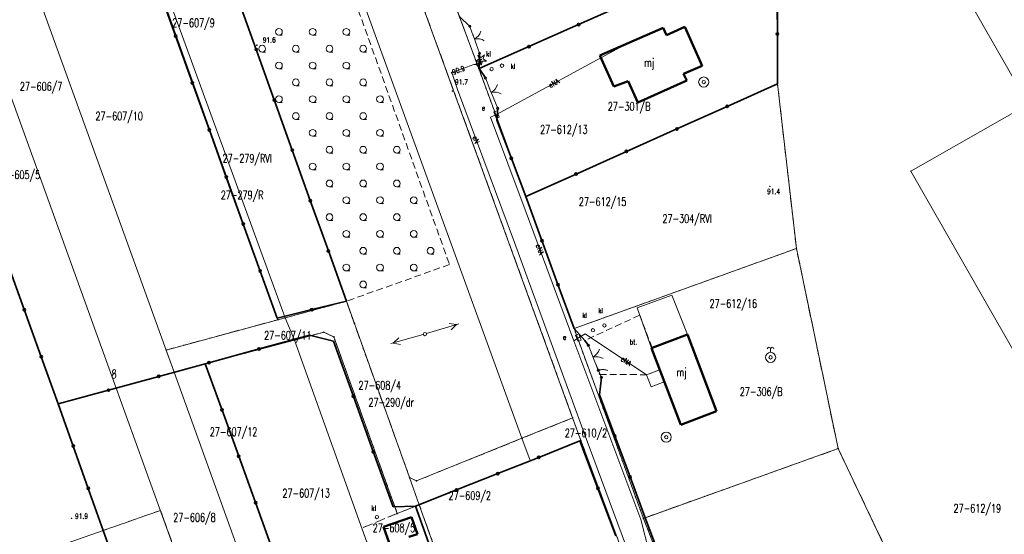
# Model space of a CAD drawing. Header units: metres. Extents: x 7542868 to 7543894, y 5828497 to 5830561.
# Tile 40 of 66: x 7543372 to 7543518, y 5830062 to 5830139. Entities that reach past the tile are written whole.
import ezdxf
from ezdxf.enums import TextEntityAlignment as Align

# ---------------------------------------------------------------- set-up
doc = ezdxf.new("R2010")
doc.units = ezdxf.units.M
for name, pattern in [('2_1', [0]), ('2_KTCR02', [1.5, 1, -0.5]), ('2_PTTL', [1.5, 1, -0.5]), ('3_1', [0]), ('3_EGBB01', [0]), ('3_EGBI17', [0]), ('4_1', [0]), ('4_SUPE_01', [0]), ('4_SUUS18_02', [0]), ('GDE', [0]), ('GUK', [2, 1.5, -0.5]), ('GUZ', [1, 0.5, -0.5])]:
    doc.linetypes.add(name, pattern=pattern)
doc.layers.get('0').update_dxf_attribs({"color": 250, "linetype": 'CONTINUOUS', "lineweight": 100})
for name, color, linetype, lineweight in [('Dzialki', 7, 'GDE', 18), ('EADTD_T_0', 7, 'CONTINUOUS', 25), ('EGBB_E_T_0', 7, 'CONTINUOUS', 25), ('EGBB_L_0', 7, '3_EGBB01', 50), ('EGBE_L_8', 7, '3_1', 18), ('Kontury', 3, 'GUK', 18), ('KTCR_E_T_1', 7, 'CONTINUOUS', 15), ('KTCR_L_1', 7, '2_KTCR02', 18), ('KTOK_L_1', 7, '2_1', 18), ('KTOK_L_3', 7, '2_1', 18), ('KTOK_L_4', 7, 'CONTINUOUS', 35), ('Numery_dzialek', 7, 'CONTINUOUS', 13), ('Numery_konturow', 3, 'CONTINUOUS', 13), ('Numery_uzytkow', 7, 'CONTINUOUS', 13), ('OBOP_T_0', 3, 'CONTINUOUS', 18), ('PTTL_L_4', 7, '2_PTTL', 18), ('Punkty', 7, 'CONTINUOUS', 18), ('RTPW_T_0', 7, 'CONTINUOUS', 15), ('SUPE_E_T_3', 1, 'CONTINUOUS', 15), ('SUPE_L_3', 1, '4_SUPE_01', 18), ('SUSM_T_3', 7, 'CONTINUOUS', 18), ('SUTE_T_0', 1, 'CONTINUOUS', 18), ('SUUE_E_T_2', 7, 'CONTINUOUS', 15), ('SUUE_L_3', 7, '4_1', 18), ('SUUE_T_3', 7, 'CONTINUOUS', 18), ('SUUK_E_T_3', 7, 'CONTINUOUS', 15), ('SUUK_T_2', 34, 'CONTINUOUS', 18), ('SUUK_T_4', 7, 'CONTINUOUS', 18), ('SUUW_T_1', 7, 'CONTINUOUS', 18), ('SUUW_T_2', 7, 'CONTINUOUS', 18), ('Uzytki', 7, 'GUZ', 18)]:
    doc.layers.add(name, color=color, linetype=linetype, lineweight=lineweight)
doc.styles.get("Standard").update_dxf_attribs({"font": 'Simplex.SHX', "width": 0.75})

# ---------------------------------------------------------------- blocks, each defined once
blk = doc.blocks.new('GRO')
at = {"linetype": 'CONTINUOUS'}
blk.add_circle((0, 0), 0.045, dxfattribs=at)
blk = doc.blocks.new('2_OBOP01_01')
at = {"linetype": 'CONTINUOUS'}
for p, q in [((-0.78225, -0.26495), (-0.3012, 0.09375)), ((-0.3012, 0.09375), (-0.4937, 0.6621)), ((-0.4937, 0.6621), (-0.0039, 0.31545)), ((-0.0039, 0.31545), (0.4771, 0.67415)), ((0.4771, 0.67415), (0.2988, 0.1012)), ((0.2988, 0.1012), (0.7886, -0.24545)), ((-0.18225, -0.2575), (-0.78225, -0.26495)), ((0.01025, -0.82585), (-0.18225, -0.2575)), ((0.1886, -0.2529), (0.01025, -0.82585)), ((0.7886, -0.24545), (0.1886, -0.2529))]:
    blk.add_line(p, q, dxfattribs=at)
blk.add_circle((0, 0), 0.045, dxfattribs=at)
blk = doc.blocks.new('2_PTTL05')
at = {"linetype": 'CONTINUOUS'}
blk.add_line((0, -0.5), (0.5, -0.5), dxfattribs=at)
blk.add_circle((0, 0), 0.5, dxfattribs=at)
blk = doc.blocks.new('2_RTPW01')
at = {"linetype": 'CONTINUOUS'}
blk.add_circle((0, 0), 0.045, dxfattribs=at)
blk = doc.blocks.new('4_SUSM04_01')
at = {"linetype": 'CONTINUOUS'}
blk.add_circle((0, 0), 0.25, dxfattribs=at)
blk = doc.blocks.new('4_SUPS01_03')
at = {"linetype": 'CONTINUOUS'}
blk.add_circle((0, 0), 0.0625, dxfattribs=at)
blk = doc.blocks.new('4_SUUS18_01')
at = {"linetype": 'CONTINUOUS'}
for p, q in [((0.5, 0.25), (-0.5, 0.25)), ((-0.5, 0.25), (-0.5, -0.25)), ((0.5, -0.25), (0.5, 0.25)), ((-0.5, -0.25), (0.5, -0.25))]:
    blk.add_line(p, q, dxfattribs=at)
blk = doc.blocks.new('4_SUUS22_01')
at = {"linetype": 'CONTINUOUS'}
blk.add_circle((0, 0), 0.25, dxfattribs=at)
blk = doc.blocks.new('4_SUUS15_05')
at = {"linetype": 'CONTINUOUS'}
blk.add_circle((0, 0), 0.25, dxfattribs=at)
blk = doc.blocks.new('4_SUUS13')
at = {"linetype": 'CONTINUOUS'}
for radius in [0.75, 0.25]:
    blk.add_circle((0, 0), radius, dxfattribs=at)
blk = doc.blocks.new('4_SUUS14')
at = {"linetype": 'CONTINUOUS'}
blk.add_line((0, 0.75), (0, 1.25), dxfattribs=at)
for radius in [0.75, 0.25]:
    blk.add_circle((0, 0), radius, dxfattribs=at)
for centre in [(-0.25, 1.25), (0.25, 1.25)]:
    blk.add_arc(centre, 0.25, 0, 180, dxfattribs=at)

msp = doc.modelspace()

# ---------------------------------------------------------------- linework, layer by layer
at = {"layer": 'Dzialki'}
for p, q in [((7543446.39, 5830076.67), (7543384.27, 5830247.62)), ((7543420.32, 5830097.02), (7543368.28, 5830242.53)), ((7543453.91, 5830079.7), (7543415.82, 5830184.43)), ((7543379.94, 5830178.71), (7543410.16, 5830094.27)), ((7543411.23, 5830094.55), (7543380.53, 5830178.89)), ((7543521.51, 5830126.26), (7543493.19, 5830175.97)), ((7543393.58, 5830089.78), (7543363.31, 5830173.54)), ((7543386.17, 5830084.13), (7543354.85, 5830170.79)), ((7543439.96, 5830131.56), (7543484.18, 5830151.21)), ((7543484.31, 5830129.3), (7543484.18, 5830151.21)), ((7543433.41, 5830149.34), (7543439.96, 5830131.56)), ((7543439.96, 5830131.56), (7543446.95, 5830112.56)), ((7543446.95, 5830112.56), (7543484.31, 5830129.3)), ((7543487.12, 5830104.86), (7543484.31, 5830129.3)), ((7543521.51, 5830126.26), (7543504.12, 5830116.35)), ((7543504.12, 5830116.35), (7543528.87, 5830072.91)), ((7543446.95, 5830112.56), (7543454.12, 5830092.96)), ((7543454.12, 5830092.96), (7543487.12, 5830104.86)), ((7543493.31, 5830075.14), (7543487.12, 5830104.86)), ((7543377.56, 5830081.78), (7543371.48, 5830098.7)), ((7543411.23, 5830094.55), (7543420.32, 5830097.02)), ((7543421.52, 5830093.71), (7543420.32, 5830097.02)), ((7543393.58, 5830089.78), (7543410.16, 5830094.27)), ((7543410.16, 5830094.27), (7543411.23, 5830094.55)), ((7543412.62, 5830091.26), (7543411.23, 5830094.55)), ((7543429.71, 5830070.83), (7543421.52, 5830093.71)), ((7543412.62, 5830091.26), (7543416.97, 5830092.42)), ((7543416.97, 5830092.42), (7543418.46, 5830091.72)), ((7543454.12, 5830092.96), (7543464.41, 5830064.78)), ((7543399.39, 5830087.74), (7543412.62, 5830091.26)), ((7543427.26, 5830050.37), (7543412.62, 5830091.26)), ((7543418.46, 5830091.72), (7543427.88, 5830065.51)), ((7543394.77, 5830086.48), (7543393.58, 5830089.78)), ((7543394.77, 5830086.48), (7543399.39, 5830087.74)), ((7543414.3, 5830046.52), (7543399.39, 5830087.74)), ((7543386.17, 5830084.13), (7543394.77, 5830086.48)), ((7543409.7, 5830045.16), (7543394.77, 5830086.48)), ((7543377.56, 5830081.78), (7543386.17, 5830084.13)), ((7543401.16, 5830042.62), (7543386.17, 5830084.13)), ((7543384.23, 5830062.97), (7543377.56, 5830081.78)), ((7543453.91, 5830079.7), (7543446.39, 5830076.67)), ((7543455.12, 5830076.36), (7543453.91, 5830079.7)), ((7543430.74, 5830070.36), (7543446.39, 5830076.67)), ((7543447.58, 5830073.35), (7543446.39, 5830076.67)), ((7543447.58, 5830073.35), (7543455.12, 5830076.36)), ((7543465.64, 5830048.19), (7543455.12, 5830076.36)), ((7543464.41, 5830064.78), (7543493.31, 5830075.14)), ((7543504.95, 5830050.71), (7543493.31, 5830075.14)), ((7543431.14, 5830066.81), (7543447.58, 5830073.35)), ((7543431.14, 5830066.81), (7543429.71, 5830070.83)), ((7543429.71, 5830070.83), (7543430.74, 5830070.36)), ((7543427.88, 5830065.51), (7543431.14, 5830066.81)), ((7543436.08, 5830052.99), (7543431.14, 5830066.81)), ((7543464.41, 5830064.78), (7543474.29, 5830039.64)), ((7543384.23, 5830062.97), (7543364.21, 5830056)), ((7543392.53, 5830040.04), (7543384.23, 5830062.97))]:
    msp.add_line(p, q, dxfattribs=at)
at = {"layer": 'EGBB_L_0', "linetype": '3_EGBB01'}
for p, q in [((7543457.96, 5830133.5), (7543467.36, 5830137.64)), ((7543467.36, 5830137.64), (7543467.84, 5830136.55)), ((7543467.84, 5830136.55), (7543470.58, 5830137.76)), ((7543470.58, 5830137.76), (7543473.12, 5830131.99)), ((7543460.03, 5830128.92), (7543457.96, 5830133.5)), ((7543473.12, 5830131.99), (7543470.38, 5830130.79)), ((7543470.87, 5830129.78), (7543463.56, 5830126.53)), ((7543470.38, 5830130.79), (7543470.87, 5830129.78)), ((7543462.16, 5830129.68), (7543460.03, 5830128.92)), ((7543463.56, 5830126.53), (7543462.16, 5830129.68)), ((7543465.72, 5830090.09), (7543470.95, 5830092.08)), ((7543470.95, 5830092.08), (7543475.27, 5830080.7)), ((7543465.62, 5830090.05), (7543465.72, 5830090.09)), ((7543469.94, 5830078.67), (7543465.62, 5830090.05)), ((7543475.27, 5830080.7), (7543469.94, 5830078.67)), ((7543425.82, 5830063.51), (7543429.99, 5830064.95)), ((7543429.99, 5830064.95), (7543430.88, 5830062.46)), ((7543427.55, 5830058.71), (7543425.82, 5830063.51)), ((7543430.88, 5830062.46), (7543429.59, 5830062.02))]:
    msp.add_line(p, q, dxfattribs=at)
at = {"layer": 'EGBE_L_8', "linetype": '3_EGBI17'}
for p, q in [((7543463.46, 5830096.06), (7543468.64, 5830097.94)), ((7543468.64, 5830097.94), (7543470.95, 5830092.08)), ((7543465.62, 5830090.05), (7543463.46, 5830096.06)), ((7543470.95, 5830092.08), (7543465.62, 5830090.05)), ((7543464.87, 5830086.11), (7543466.83, 5830086.85)), ((7543465.55, 5830084.33), (7543464.87, 5830086.11)), ((7543466.83, 5830086.85), (7543467.5, 5830085.07)), ((7543467.5, 5830085.07), (7543465.55, 5830084.33))]:
    msp.add_line(p, q, dxfattribs=at)
at = {"layer": 'Kontury'}
for p, q in [((7543415.82, 5830184.43), (7543453.91, 5830079.7)), ((7543484.18, 5830151.21), (7543439.96, 5830131.56)), ((7543484.31, 5830129.3), (7543484.18, 5830151.21)), ((7543439.96, 5830131.56), (7543433.41, 5830149.34)), ((7543446.95, 5830112.56), (7543484.31, 5830129.3)), ((7543487.12, 5830104.86), (7543484.31, 5830129.3)), ((7543454.12, 5830092.96), (7543446.95, 5830112.56)), ((7543487.12, 5830104.86), (7543454.12, 5830092.96)), ((7543493.31, 5830075.14), (7543487.12, 5830104.86)), ((7543377.56, 5830081.78), (7543371.48, 5830098.7)), ((7543420.32, 5830097.02), (7543411.23, 5830094.55)), ((7543429.71, 5830070.83), (7543420.32, 5830097.02)), ((7543410.16, 5830094.27), (7543393.58, 5830089.78)), ((7543411.23, 5830094.55), (7543410.16, 5830094.27)), ((7543412.62, 5830091.26), (7543416.97, 5830092.42)), ((7543416.97, 5830092.42), (7543418.46, 5830091.72)), ((7543399.39, 5830087.74), (7543412.62, 5830091.26)), ((7543418.46, 5830091.72), (7543427.88, 5830065.51)), ((7543393.58, 5830089.78), (7543394.77, 5830086.48)), ((7543394.77, 5830086.48), (7543399.39, 5830087.74)), ((7543384.23, 5830062.97), (7543377.56, 5830081.78)), ((7543453.91, 5830079.7), (7543446.39, 5830076.67)), ((7543446.39, 5830076.67), (7543430.74, 5830070.36)), ((7543447.58, 5830073.35), (7543455.12, 5830076.36)), ((7543455.12, 5830076.36), (7543465.64, 5830048.19)), ((7543464.41, 5830064.78), (7543493.31, 5830075.14)), ((7543504.95, 5830050.71), (7543493.31, 5830075.14)), ((7543431.14, 5830066.81), (7543447.58, 5830073.35)), ((7543430.74, 5830070.36), (7543429.71, 5830070.83)), ((7543392.73, 5830065.97), (7543384.23, 5830062.97)), ((7543401.16, 5830042.62), (7543392.73, 5830065.97)), ((7543427.88, 5830065.51), (7543422.62, 5830063.34)), ((7543436.08, 5830052.99), (7543431.14, 5830066.81)), ((7543474.29, 5830039.64), (7543464.41, 5830064.78)), ((7543422.62, 5830063.34), (7543427.26, 5830050.37))]:
    msp.add_line(p, q, dxfattribs=at)
at = {"layer": 'KTCR_L_1', "linetype": '2_KTCR02'}
for p, q in [((7543463.87, 5830094.95), (7543455.7, 5830091.21)), ((7543465.72, 5830090.09), (7543463.87, 5830094.95)), ((7543455.7, 5830091.21), (7543456.25, 5830090.47)), ((7543456.25, 5830090.47), (7543457.91, 5830086.16)), ((7543465.62, 5830090.05), (7543465.72, 5830090.09)), ((7543466.83, 5830086.85), (7543465.62, 5830090.05)), ((7543457.91, 5830086.16), (7543464.87, 5830086.11)), ((7543464.87, 5830086.11), (7543466.83, 5830086.85))]:
    msp.add_line(p, q, dxfattribs=at)
at = {"layer": 'KTOK_L_1'}
for p, q in [((7543438.65, 5830137.83), (7543439.15, 5830136.43)), ((7543439.07, 5830136.66), (7543439.58, 5830135.25)), ((7543439.58, 5830135.25), (7543440.08, 5830133.85)), ((7543440.96, 5830130.18), (7543441.64, 5830128.49)), ((7543441.54, 5830128.72), (7543442.11, 5830127.33)), ((7543442.11, 5830127.33), (7543442.79, 5830125.65)), ((7543456.25, 5830090.47), (7543456.76, 5830089.2)), ((7543456.66, 5830089.43), (7543457.22, 5830088.04)), ((7543457.22, 5830088.04), (7543457.72, 5830086.77))]:
    msp.add_line(p, q, dxfattribs=at)
for centre in [(7543438.65, 5830137.83), (7543440.08, 5830133.85), (7543440.96, 5830130.18), (7543442.79, 5830125.65), (7543456.25, 5830090.47), (7543457.72, 5830086.77)]:
    msp.add_circle(centre, 0.17, dxfattribs=at)
for centre, start, end in [((7543438.39, 5830137.73), 297.6784, 341.7528), ((7543439.73, 5830134), 57.7151, 101.7895), ((7543440.83, 5830129.76), 299.9707, 344.0451), ((7543442.31, 5830126.09), 60.0074, 104.0818), ((7543455.95, 5830090.47), 299.5754, 343.6498), ((7543457.41, 5830086.79), 59.6122, 103.6865)]:
    msp.add_arc(centre, 2, start, end, dxfattribs=at)
at = {"layer": 'KTOK_L_3'}
for p, q in [((7543457.72, 5830086.77), (7543457.82, 5830086.79)), ((7543457.72, 5830086.77), (7543457.95, 5830086.24)), ((7543457.82, 5830086.79), (7543457.92, 5830086.82)), ((7543457.92, 5830086.82), (7543458, 5830086.84)), ((7543457.95, 5830086.24), (7543458.17, 5830085.71)), ((7543458, 5830086.84), (7543458.11, 5830086.85)), ((7543458.11, 5830086.85), (7543458.2, 5830086.87)), ((7543458.2, 5830086.87), (7543458.3, 5830086.87)), ((7543458.3, 5830086.87), (7543458.39, 5830086.87)), ((7543458.39, 5830086.87), (7543458.49, 5830086.88)), ((7543458.49, 5830086.88), (7543458.58, 5830086.87)), ((7543458.58, 5830086.87), (7543458.68, 5830086.86)), ((7543458.68, 5830086.86), (7543458.76, 5830086.85)), ((7543458.76, 5830086.85), (7543458.85, 5830086.83)), ((7543458.85, 5830086.83), (7543458.94, 5830086.81)), ((7543458.94, 5830086.81), (7543459.03, 5830086.79)), ((7543459.03, 5830086.79), (7543459.11, 5830086.76)), ((7543459.11, 5830086.76), (7543459.14, 5830086.75))]:
    msp.add_line(p, q, dxfattribs=at)
for centre in [(7543457.72, 5830086.77), (7543458.17, 5830085.71)]:
    msp.add_circle(centre, 0.17, dxfattribs=at)
at = {"layer": 'KTOK_L_4'}
for p, q in [((7543392.46, 5830143.39), (7543394.97, 5830136.41)), ((7543484.29, 5830144.09), (7543484.3, 5830136.7)), ((7543404.28, 5830141.88), (7543406.95, 5830134.4)), ((7543454.79, 5830138.1), (7543462.18, 5830141.37)), ((7543438.65, 5830137.83), (7543437.06, 5830139.33)), ((7543447.41, 5830134.84), (7543454.79, 5830138.1)), ((7543394.97, 5830136.41), (7543397.48, 5830129.42)), ((7543484.3, 5830136.7), (7543484.31, 5830129.3)), ((7543406.95, 5830134.4), (7543409.63, 5830126.92)), ((7543440.03, 5830131.57), (7543447.41, 5830134.84)), ((7543440.03, 5830131.57), (7543440.08, 5830133.85)), ((7543440.96, 5830130.18), (7543440.03, 5830131.57)), ((7543397.48, 5830129.42), (7543399.99, 5830122.44)), ((7543484.31, 5830129.3), (7543476.84, 5830125.95)), ((7543409.63, 5830126.92), (7543412.3, 5830119.45)), ((7543442.67, 5830123.89), (7543442.79, 5830125.65)), ((7543476.84, 5830125.95), (7543469.37, 5830122.61)), ((7543399.99, 5830122.44), (7543402.5, 5830115.46)), ((7543444.81, 5830118.23), (7543442.67, 5830123.89)), ((7543469.37, 5830122.61), (7543461.89, 5830119.26)), ((7543412.3, 5830119.45), (7543414.97, 5830111.97)), ((7543446.95, 5830112.56), (7543444.81, 5830118.23)), ((7543461.89, 5830119.26), (7543454.42, 5830115.91)), ((7543402.5, 5830115.46), (7543405.02, 5830108.48)), ((7543454.42, 5830115.91), (7543446.95, 5830112.56)), ((7543446.95, 5830112.56), (7543449.34, 5830106.03)), ((7543414.97, 5830111.97), (7543417.65, 5830104.5)), ((7543405.02, 5830108.48), (7543407.53, 5830101.5)), ((7543449.34, 5830106.03), (7543451.73, 5830099.49)), ((7543417.65, 5830104.5), (7543420.32, 5830097.02)), ((7543372.52, 5830095.79), (7543370, 5830102.8)), ((7543407.53, 5830101.5), (7543410.04, 5830094.52)), ((7543451.73, 5830099.49), (7543454.12, 5830092.96)), ((7543415.18, 5830095.77), (7543420.32, 5830097.02)), ((7543375.04, 5830088.79), (7543372.52, 5830095.79)), ((7543410.04, 5830094.52), (7543415.18, 5830095.77)), ((7543414.83, 5830091.99), (7543407.37, 5830089.95)), ((7543418.42, 5830091.09), (7543414.83, 5830091.99)), ((7543454.12, 5830092.96), (7543455.7, 5830091.21)), ((7543421.36, 5830082.9), (7543418.42, 5830091.09)), ((7543456.25, 5830090.47), (7543455.7, 5830091.21)), ((7543407.37, 5830089.95), (7543399.92, 5830087.9)), ((7543377.56, 5830081.78), (7543375.04, 5830088.79)), ((7543399.92, 5830087.9), (7543392.47, 5830085.86)), ((7543401.88, 5830080.87), (7543399.39, 5830087.74)), ((7543392.47, 5830085.86), (7543385.02, 5830083.82)), ((7543457.91, 5830083.13), (7543458.17, 5830085.71)), ((7543385.02, 5830083.82), (7543377.56, 5830081.78)), ((7543460.17, 5830077.03), (7543457.91, 5830083.13)), ((7543377.56, 5830081.78), (7543379.79, 5830075.51)), ((7543424.31, 5830074.7), (7543421.36, 5830082.9)), ((7543404.36, 5830074), (7543401.88, 5830080.87)), ((7543454.98, 5830076.27), (7543448.88, 5830073.84)), ((7543457.66, 5830069.23), (7543454.98, 5830076.27)), ((7543462.43, 5830070.94), (7543460.17, 5830077.03)), ((7543379.79, 5830075.51), (7543382.01, 5830069.24)), ((7543427.25, 5830066.51), (7543424.31, 5830074.7)), ((7543406.85, 5830067.13), (7543404.36, 5830074)), ((7543448.88, 5830073.84), (7543442.78, 5830071.42)), ((7543442.78, 5830071.42), (7543436.69, 5830069)), ((7543464.69, 5830064.84), (7543462.43, 5830070.94)), ((7543382.01, 5830069.24), (7543384.23, 5830062.97)), ((7543436.69, 5830069), (7543430.59, 5830066.57)), ((7543460.33, 5830062.2), (7543457.66, 5830069.23)), ((7543409.33, 5830060.26), (7543406.85, 5830067.13)), ((7543430.59, 5830066.57), (7543427.25, 5830066.51)), ((7543433.26, 5830059.14), (7543430.59, 5830066.57)), ((7543467.37, 5830057.76), (7543464.69, 5830064.84)), ((7543384.23, 5830062.97), (7543386.7, 5830056.05))]:
    msp.add_line(p, q, dxfattribs=at)
for centre in [(7543454.79, 5830138.1), (7543394.97, 5830136.41), (7543484.3, 5830136.7), (7543406.95, 5830134.4), (7543447.41, 5830134.84), (7543397.48, 5830129.42), (7543409.63, 5830126.92), (7543476.84, 5830125.95), (7543399.99, 5830122.44), (7543469.37, 5830122.61), (7543412.3, 5830119.45), (7543444.81, 5830118.23), (7543461.89, 5830119.26), (7543402.5, 5830115.46), (7543454.42, 5830115.91), (7543414.97, 5830111.97), (7543405.02, 5830108.48), (7543449.34, 5830106.03), (7543417.65, 5830104.5), (7543407.53, 5830101.5), (7543451.73, 5830099.49), (7543372.52, 5830095.79), (7543415.18, 5830095.77), (7543375.04, 5830088.79), (7543407.37, 5830089.95), (7543399.92, 5830087.9), (7543392.47, 5830085.86), (7543385.02, 5830083.82), (7543421.36, 5830082.9), (7543401.88, 5830080.87), (7543460.17, 5830077.03), (7543379.79, 5830075.51), (7543424.31, 5830074.7), (7543404.36, 5830074), (7543448.88, 5830073.84), (7543442.78, 5830071.42), (7543462.43, 5830070.94), (7543382.01, 5830069.24), (7543436.69, 5830069), (7543457.66, 5830069.23), (7543406.85, 5830067.13)]:
    msp.add_circle(centre, 0.17, dxfattribs=at)
at = {"layer": 'PTTL_L_4', "linetype": '2_PTTL'}
for p, q in [((7543410.46, 5830172.74), (7543435.63, 5830102.47)), ((7543420.32, 5830097.02), (7543398.96, 5830156.73)), ((7543435.63, 5830102.47), (7543420.32, 5830097.02))]:
    msp.add_line(p, q, dxfattribs=at)
at = {"layer": 'SUPE_L_3', "linetype": '4_SUPE_01'}
for p, q in [((7543442.61, 5830124.76), (7543461.55, 5830135.05)), ((7543435.96, 5830130.96), (7543439.22, 5830132.17)), ((7543439.22, 5830132.17), (7543439.67, 5830132.16)), ((7543436.81, 5830128.48), (7543435.96, 5830130.96)), ((7543445.26, 5830105.72), (7543436.81, 5830128.48)), ((7543441.73, 5830124.33), (7543442.61, 5830124.76)), ((7543446.87, 5830110.58), (7543441.73, 5830124.33)), ((7543454.1, 5830091.15), (7543446.87, 5830110.58)), ((7543455.75, 5830077.05), (7543445.26, 5830105.72)), ((7543432.22, 5830092.22), (7543437.01, 5830093.65)), ((7543435.57, 5830093.74), (7543436.67, 5830093.55)), ((7543435.86, 5830092.78), (7543436.67, 5830093.55)), ((7543431.74, 5830092.08), (7543426.92, 5830090.73)), ((7543454.76, 5830091.61), (7543455.75, 5830092.2)), ((7543455.75, 5830092.2), (7543464.87, 5830086.11)), ((7543428.09, 5830091.57), (7543427.26, 5830090.82)), ((7543428.36, 5830090.61), (7543427.26, 5830090.82)), ((7543454.1, 5830091.15), (7543454.76, 5830091.61)), ((7543464.01, 5830064.62), (7543454.1, 5830091.15)), ((7543466.93, 5830047.03), (7543455.75, 5830077.05)), ((7543465.28, 5830059.75), (7543464.01, 5830064.62))]:
    msp.add_line(p, q, dxfattribs=at)
at = {"layer": 'SUUE_L_3', "linetype": '4_SUUS18_02'}
for p, q in [((7543439.61, 5830132.34), (7543439.83, 5830132.44)), ((7543439.74, 5830131.97), (7543439.61, 5830132.34)), ((7543439.97, 5830132.05), (7543439.74, 5830131.97)), ((7543439.83, 5830132.44), (7543439.97, 5830132.05))]:
    msp.add_line(p, q, dxfattribs=at)
at = {"layer": 'Uzytki'}
for p, q in [((7543415.82, 5830184.43), (7543453.91, 5830079.7)), ((7543484.18, 5830151.21), (7543439.96, 5830131.56)), ((7543484.31, 5830129.3), (7543484.18, 5830151.21)), ((7543439.96, 5830131.56), (7543433.41, 5830149.34)), ((7543446.95, 5830112.56), (7543439.96, 5830131.56)), ((7543484.31, 5830129.3), (7543446.95, 5830112.56)), ((7543487.12, 5830104.86), (7543484.31, 5830129.3)), ((7543454.12, 5830092.96), (7543446.95, 5830112.56)), ((7543487.12, 5830104.86), (7543454.12, 5830092.96)), ((7543493.31, 5830075.14), (7543487.12, 5830104.86)), ((7543371.48, 5830098.7), (7543377.56, 5830081.78)), ((7543420.32, 5830097.02), (7543411.23, 5830094.55)), ((7543429.71, 5830070.83), (7543420.32, 5830097.02)), ((7543410.16, 5830094.27), (7543393.58, 5830089.78)), ((7543411.23, 5830094.55), (7543410.16, 5830094.27)), ((7543412.62, 5830091.26), (7543416.97, 5830092.42)), ((7543416.97, 5830092.42), (7543418.46, 5830091.72)), ((7543464.41, 5830064.78), (7543454.12, 5830092.96)), ((7543399.39, 5830087.74), (7543412.62, 5830091.26)), ((7543418.46, 5830091.72), (7543427.88, 5830065.51)), ((7543393.58, 5830089.78), (7543394.77, 5830086.48)), ((7543394.77, 5830086.48), (7543399.39, 5830087.74)), ((7543377.56, 5830081.78), (7543384.23, 5830062.97)), ((7543453.91, 5830079.7), (7543446.39, 5830076.67)), ((7543453.91, 5830079.7), (7543455.12, 5830076.36)), ((7543446.39, 5830076.67), (7543430.74, 5830070.36)), ((7543455.12, 5830076.36), (7543447.58, 5830073.35)), ((7543455.12, 5830076.36), (7543465.64, 5830048.19)), ((7543493.31, 5830075.14), (7543464.41, 5830064.78)), ((7543504.95, 5830050.71), (7543493.31, 5830075.14)), ((7543447.58, 5830073.35), (7543431.14, 5830066.81)), ((7543430.74, 5830070.36), (7543429.71, 5830070.83)), ((7543384.23, 5830062.97), (7543392.73, 5830065.97)), ((7543392.73, 5830065.97), (7543401.16, 5830042.62)), ((7543427.88, 5830065.51), (7543422.62, 5830063.34)), ((7543431.14, 5830066.81), (7543427.88, 5830065.51)), ((7543431.14, 5830066.81), (7543436.08, 5830052.99)), ((7543474.29, 5830039.64), (7543464.41, 5830064.78)), ((7543422.62, 5830063.34), (7543427.26, 5830050.37))]:
    msp.add_line(p, q, dxfattribs=at)

# ---------------------------------------------------------------- block references
at = {"layer": 'OBOP_T_0'}
msp.add_blockref('2_OBOP01_01', (7543440.33, 5830132.91), dxfattribs=at)
at = {"layer": 'PTTL_L_4'}
for p in [(7543410.32, 5830137.02), (7543415.32, 5830137.02), (7543420.32, 5830137.02), (7543407.82, 5830134.52), (7543412.82, 5830134.52), (7543417.82, 5830134.52), (7543422.82, 5830134.52), (7543410.32, 5830132.02), (7543415.32, 5830132.02), (7543420.32, 5830132.02), (7543412.82, 5830129.52), (7543417.82, 5830129.52), (7543422.82, 5830129.52), (7543410.32, 5830127.02), (7543415.32, 5830127.02), (7543420.32, 5830127.02), (7543425.32, 5830127.02), (7543412.82, 5830124.52), (7543417.82, 5830124.52), (7543422.82, 5830124.52), (7543415.32, 5830122.02), (7543420.32, 5830122.02), (7543425.32, 5830122.02), (7543417.82, 5830119.52), (7543422.82, 5830119.52), (7543427.82, 5830119.52), (7543415.32, 5830117.02), (7543420.32, 5830117.02), (7543425.32, 5830117.02), (7543417.82, 5830114.52), (7543422.82, 5830114.52), (7543427.82, 5830114.52), (7543420.32, 5830112.02), (7543425.32, 5830112.02), (7543430.32, 5830112.02), (7543417.82, 5830109.52), (7543422.82, 5830109.52), (7543427.82, 5830109.52), (7543420.32, 5830107.02), (7543425.32, 5830107.02), (7543430.32, 5830107.02), (7543422.82, 5830104.52), (7543427.82, 5830104.52), (7543432.82, 5830104.52), (7543420.32, 5830102.02), (7543425.32, 5830102.02), (7543430.32, 5830102.02), (7543422.82, 5830099.52)]:
    msp.add_blockref('2_PTTL05', p, dxfattribs=at)
at = {"layer": 'Punkty'}
for p in [(7543439.96, 5830131.56), (7543484.31, 5830129.3), (7543504.12, 5830116.35), (7543446.95, 5830112.56), (7543487.12, 5830104.86), (7543420.32, 5830097.02), (7543410.16, 5830094.27), (7543411.23, 5830094.55), (7543421.52, 5830093.71), (7543416.97, 5830092.42), (7543418.46, 5830091.72), (7543454.12, 5830092.96), (7543412.62, 5830091.26), (7543393.58, 5830089.78), (7543399.39, 5830087.74), (7543394.77, 5830086.48), (7543386.17, 5830084.13), (7543377.56, 5830081.78), (7543453.91, 5830079.7), (7543446.39, 5830076.67), (7543455.12, 5830076.36), (7543493.31, 5830075.14), (7543447.58, 5830073.35), (7543429.71, 5830070.83), (7543430.74, 5830070.36), (7543427.88, 5830065.51), (7543431.14, 5830066.81), (7543464.41, 5830064.78), (7543384.23, 5830062.97)]:
    msp.add_blockref('GRO', p, dxfattribs=at)
at = {"layer": 'RTPW_T_0'}
for p, rotation in [((7543407.03, 5830135.03), 153.43494410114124), ((7543483.18, 5830114.08), 269.9999974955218), ((7543379.54, 5830064.79), 269.9999974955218)]:
    msp.add_blockref('2_RTPW01', p, dxfattribs=dict(at, rotation=rotation))
msp.add_blockref('2_RTPW01', (7543436.06, 5830128.23), dxfattribs=at)
at = {"layer": 'SUSM_T_3'}
msp.add_blockref('4_SUSM04_01', (7543431.98, 5830092.15), dxfattribs=at)
at = {"layer": 'SUTE_T_0'}
msp.add_blockref('4_SUPS01_03', (7543435.96, 5830130.96), dxfattribs=at)
at = {"layer": 'SUUE_T_3'}
for p, rotation in [((7543442.61, 5830124.76), 289.60163637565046), ((7543454.76, 5830091.61), 290.7541146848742)]:
    msp.add_blockref('4_SUUS18_01', p, dxfattribs=dict(at, rotation=rotation))
at = {"layer": 'SUUK_T_2'}
for p in [(7543441.87, 5830131.5), (7543443.42, 5830132), (7543458.63, 5830093.43), (7543456.92, 5830092.72), (7543424.86, 5830064.98)]:
    msp.add_blockref('4_SUUS15_05', p, dxfattribs=at)
at = {"layer": 'SUUK_T_4'}
for p in [(7543441.87, 5830131.5), (7543443.42, 5830132), (7543458.63, 5830093.43), (7543456.92, 5830092.72), (7543424.86, 5830064.98)]:
    msp.add_blockref('4_SUUS22_01', p, dxfattribs=at)
at = {"layer": 'SUUW_T_1'}
for p in [(7543473.36, 5830129.57), (7543467.8, 5830076.83)]:
    msp.add_blockref('4_SUUS13', p, dxfattribs=at)
at = {"layer": 'SUUW_T_2'}
msp.add_blockref('4_SUUS14', (7543483.29, 5830088.69), dxfattribs=at)

# ---------------------------------------------------------------- texts
at = {"layer": 'EADTD_T_0', "oblique": 15, "width": 0.7}
msp.add_text('8', height=1.25, rotation=14.3354, dxfattribs=at).set_placement((7543385.83, 5830085.56), align=Align.CENTER)
at = {"layer": 'EGBB_E_T_0', "width": 0.7}
for p in [(7543465.28, 5830132.28), (7543470.08, 5830086.32)]:
    msp.add_text('mj', height=1.25, dxfattribs=at).set_placement(p, align=Align.MIDDLE)
at = {"layer": 'KTCR_E_T_1', "width": 0.7}
msp.add_text('bt.', height=0.75, rotation=359.1512, dxfattribs=at).set_placement((7543462.93, 5830090.98), align=Align.MIDDLE)
at = {"layer": 'Numery_dzialek', "width": 0.7}
for s, p in [('27-607/9', (7543394.49, 5830138.98)), ('27-606/7', (7543371.87, 5830129.54)), ('27-607/10', (7543383.08, 5830125.14)), ('27-612/13', (7543449.07, 5830123.15)), ('27-605/5', (7543368.58, 5830116.43)), ('27-612/15', (7543454.83, 5830112.43)), ('27-612/16', (7543474.23, 5830097.3)), ('27-607/11', (7543408.11, 5830092.58)), ('27-608/4', (7543422.13, 5830085.17)), ('27-607/12', (7543400.06, 5830078.26)), ('27-610/2', (7543452.74, 5830078.1)), ('27-607/13', (7543410.83, 5830069.15)), ('27-609/2', (7543435.49, 5830068.78)), ('27-612/19', (7543510.44, 5830066.89)), ('27-606/8', (7543394.63, 5830065.54)), ('27-608/5', (7543424.23, 5830063.99))]:
    msp.add_text(s, height=1.25, dxfattribs=at).set_placement(p, align=Align.TOP_LEFT)
at = {"layer": 'Numery_konturow', "width": 0.7}
for s, p in [('27-279/RVI', (7543401.96, 5830118.86)), ('27-304/RVI', (7543467.23, 5830109.92))]:
    msp.add_text(s, height=1.25, dxfattribs=at).set_placement(p, align=Align.TOP_LEFT)
at = {"layer": 'Numery_uzytkow', "width": 0.7}
for s, p in [('27-301/B', (7543459.12, 5830126.57)), ('27-279/R', (7543401.69, 5830113.43)), ('27-304/R', (7543467.23, 5830109.92)), ('27-306/B', (7543478.72, 5830084.22)), ('27-290/dr', (7543423.6, 5830082.64))]:
    msp.add_text(s, height=1.25, dxfattribs=at).set_placement(p, align=Align.TOP_LEFT)
at = {"layer": 'RTPW_T_0', "width": 0.7}
for s, p in [('91.6', (7543407.92, 5830136.19)), ('91.7', (7543436.45, 5830129.97)), ('91.4', (7543482.77, 5830113.69)), ('91.9', (7543380.05, 5830065.48))]:
    msp.add_text(s, height=0.75, dxfattribs=at).set_placement(p, align=Align.TOP_LEFT)
at = {"layer": 'SUPE_E_T_3', "width": 0.7}
for s, rotation, p in [('eNA', 28.5216, (7543451.13, 5830129.39)), ('eN', 290.4584, (7543439.58, 5830121.01)), ('eNA', 290.3988, (7543449.05, 5830104.72)), ('eNA', 326.2163, (7543461.85, 5830088.13))]:
    msp.add_text(s, height=0.75, rotation=rotation, dxfattribs=at).set_placement(p, align=Align.MIDDLE)
at = {"layer": 'SUTE_T_0', "width": 0.7}
msp.add_text('90.9', height=0.75, rotation=20.3995, dxfattribs=at).set_placement((7543436.06, 5830131), align=Align.MIDDLE_LEFT)
at = {"layer": 'SUUE_E_T_2', "width": 0.7}
msp.add_text('e', height=0.75, dxfattribs=at).set_placement((7543439.93, 5830132.22))
for p in [(7543440.43, 5830126.11), (7543452.46, 5830092.06)]:
    msp.add_text('e', height=0.75, dxfattribs=at).set_placement(p, align=Align.TOP_LEFT)
at = {"layer": 'SUUK_E_T_3', "width": 0.7}
for p in [(7543441.07, 5830133.38), (7543444.7, 5830131.52), (7543455.36, 5830094.54), (7543457.72, 5830095.24), (7543424.05, 5830065.92)]:
    msp.add_text('kl', height=0.75, dxfattribs=at).set_placement(p)

doc.saveas('drawing.dxf')
